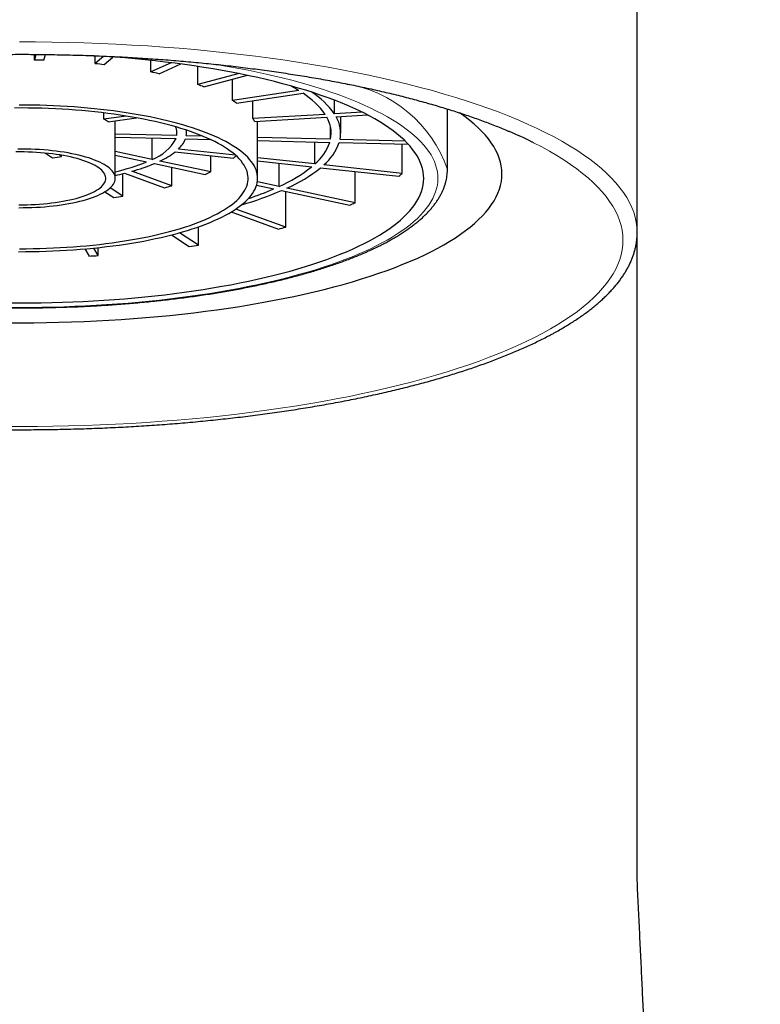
# Model space of a CAD drawing. Header units: millimetres. Extents: x 8 to 837, y 12 to 852.
# Tile 19 of 26: x 408 to 423, y 728 to 748. Entities that reach past the tile are written whole.
import ezdxf

# ---------------------------------------------------------------- set-up
doc = ezdxf.new("R2010")
doc.units = ezdxf.units.MM

msp = doc.modelspace()

# ---------------------------------------------------------------- linework, layer by layer
at = {"color": 7, "linetype": 'Continuous', "lineweight": 30}
for p, q in [((420.558, 743.896), (420.558, 749.888)), ((407.885, 747.65), (407.854, 747.531)), ((407.854, 747.531), (407.854, 747.65)), ((408.053, 747.526), (408.085, 747.648)), ((409.136, 747.455), (409.136, 747.618)), ((409.311, 747.607), (409.136, 747.455)), ((409.324, 747.434), (409.508, 747.594)), ((410.305, 747.279), (410.305, 747.523)), ((410.737, 747.473), (410.305, 747.279)), ((410.48, 747.242), (410.937, 747.448)), ((411.297, 747.014), (411.297, 747.396)), ((412.168, 747.244), (411.297, 747.014)), ((411.426, 746.967), (412.342, 747.209)), ((412.028, 746.68), (412.028, 747.126)), ((413.428, 746.886), (412.028, 746.68)), ((412.114, 746.625), (413.514, 746.831)), ((412.456, 746.299), (412.456, 746.675)), ((414.177, 746.397), (414.177, 746.685)), ((409.318, 746.282), (409.318, 746.417)), ((413.98, 746.386), (412.456, 746.299)), ((414.763, 746.431), (414.177, 746.397)), ((416.558, 745.228), (416.558, 746.499)), ((409.788, 746.351), (409.318, 746.282)), ((409.404, 746.226), (410.002, 746.314)), ((409.558, 745.037), (409.558, 746.248)), ((412.492, 746.238), (414.016, 746.325)), ((412.558, 745.037), (412.558, 746.242)), ((414.213, 746.337), (414.874, 746.374)), ((414.308, 745.988), (414.308, 746.342)), ((410.854, 745.94), (409.558, 745.972)), ((410.854, 745.94), (410.854, 746.037)), ((411.058, 745.988), (411.058, 746.052)), ((414.095, 745.861), (414.095, 746.116)), ((409.558, 745.906), (410.837, 745.875)), ((410.332, 745.436), (410.332, 745.887)), ((411.037, 745.87), (411.558, 745.857)), ((411.399, 745.927), (411.054, 745.935)), ((414.095, 745.861), (412.558, 745.898)), ((412.558, 745.833), (414.078, 745.795)), ((413.763, 745.341), (413.763, 745.803)), ((414.277, 745.791), (415.735, 745.755)), ((415.67, 745.822), (414.294, 745.856)), ((408.088, 745.569), (408.235, 745.473)), ((410.332, 745.436), (409.558, 745.601)), ((410.822, 745.598), (412.047, 745.463)), ((412.092, 745.524), (410.888, 745.656)), ((415.601, 745.139), (415.601, 745.758)), ((408.426, 745.501), (408.378, 745.532)), ((408.426, 745.501), (408.426, 745.525)), ((409.558, 745.525), (410.218, 745.385)), ((410.383, 745.35), (411.454, 745.122)), ((411.568, 745.173), (410.497, 745.401)), ((411.568, 745.173), (411.568, 745.516)), ((413.763, 745.341), (412.558, 745.473)), ((412.558, 745.407), (413.697, 745.282)), ((413.009, 744.866), (413.009, 745.358)), ((409.717, 744.664), (409.717, 745.137)), ((409.752, 745.146), (410.596, 744.84)), ((410.748, 744.88), (409.904, 745.186)), ((410.748, 744.88), (410.748, 745.272)), ((413.885, 745.262), (415.534, 745.081)), ((415.601, 745.139), (413.952, 745.32)), ((414.616, 744.525), (414.616, 745.182)), ((413.009, 744.866), (412.552, 744.964)), ((409.339, 744.756), (409.526, 744.635)), ((409.717, 744.664), (409.45, 744.837)), ((412.536, 744.892), (412.896, 744.815)), ((413.061, 744.78), (414.502, 744.474)), ((413.149, 744.01), (413.149, 744.762)), ((414.616, 744.525), (413.174, 744.831)), ((412.003, 744.33), (412.997, 743.97)), ((413.149, 744.01), (412.099, 744.391)), ((411.308, 743.631), (411.308, 744.015)), ((420.558, 730.249), (420.558, 743.896)), ((410.742, 743.846), (411.117, 743.603)), ((411.308, 743.631), (410.908, 743.89)), ((408.913, 743.55), (409.003, 743.4)), ((409.199, 743.411), (409.106, 743.568)), ((409.199, 743.411), (409.199, 743.578))]:
    msp.add_line(p, q, dxfattribs=at)
at = {"color": 8, "linetype": 'Continuous', "lineweight": 0, "flags": 128}
for points in [[(420.558, 743.922), (420.553, 744.007), (420.539, 744.112), (420.516, 744.217), (420.485, 744.322), (420.444, 744.426), (420.395, 744.531), (420.337, 744.634), (420.27, 744.737), (420.194, 744.84), (420.11, 744.942), (420.017, 745.043), (419.915, 745.143), (419.806, 745.243), (419.687, 745.341), (419.561, 745.439), (419.426, 745.536), (419.283, 745.631), (419.132, 745.725), (418.973, 745.818), (418.806, 745.91), (418.632, 746), (418.45, 746.089), (418.26, 746.176), (418.063, 746.262), (417.859, 746.346), (417.648, 746.429), (417.43, 746.51), (417.205, 746.589), (416.974, 746.666), (416.736, 746.741), (416.492, 746.814), (416.242, 746.886), (415.986, 746.955), (415.724, 747.022), (415.456, 747.087), (415.183, 747.15), (414.905, 747.21), (414.622, 747.269), (414.333, 747.325), (414.041, 747.378), (413.744, 747.429), (413.442, 747.478), (413.137, 747.525), (412.827, 747.568), (412.514, 747.61), (412.198, 747.649), (411.879, 747.685), (411.556, 747.719), (411.231, 747.75), (410.903, 747.778), (410.573, 747.804), (410.241, 747.827), (409.907, 747.847), (409.572, 747.865), (409.235, 747.88), (408.897, 747.892), (408.558, 747.901), (408.218, 747.908), (407.878, 747.912), (407.538, 747.913)], [(407.322, 742.319), (407.552, 742.318), (407.782, 742.319), (408.012, 742.322), (408.242, 742.326), (408.472, 742.333), (408.701, 742.341), (408.929, 742.351), (409.156, 742.363), (409.382, 742.377), (409.606, 742.393), (409.83, 742.41), (410.051, 742.429), (410.272, 742.45), (410.49, 742.473), (410.706, 742.498), (410.92, 742.524), (411.132, 742.552), (411.341, 742.582), (411.548, 742.614), (411.752, 742.647), (411.953, 742.681), (412.151, 742.718), (412.346, 742.756), (412.537, 742.795), (412.726, 742.836), (412.91, 742.879), (413.091, 742.923), (413.268, 742.968), (413.442, 743.015), (413.611, 743.063), (413.776, 743.113), (413.937, 743.164), (414.094, 743.216), (414.246, 743.27), (414.393, 743.325), (414.536, 743.38), (414.674, 743.437), (414.807, 743.496), (414.935, 743.555), (415.058, 743.615), (415.176, 743.676), (415.289, 743.738), (415.396, 743.801), (415.498, 743.865), (415.595, 743.93), (415.686, 743.995), (415.771, 744.061), (415.851, 744.128), (415.925, 744.195), (415.994, 744.263), (416.056, 744.332), (416.113, 744.401), (416.164, 744.47), (416.209, 744.54), (416.249, 744.61), (416.282, 744.681), (416.309, 744.751), (416.33, 744.822), (416.346, 744.893), (416.355, 744.964), (416.358, 745.035), (416.355, 745.107), (416.346, 745.178), (416.331, 745.249), (416.31, 745.32), (416.283, 745.39), (416.251, 745.461), (416.212, 745.531), (416.167, 745.601), (416.116, 745.67), (416.06, 745.739), (415.997, 745.808), (415.929, 745.876), (415.855, 745.943), (415.776, 746.01), (415.69, 746.076), (415.6, 746.142), (415.503, 746.206), (415.402, 746.27), (415.294, 746.333), (415.182, 746.395), (415.064, 746.457), (414.942, 746.517), (414.814, 746.576), (414.681, 746.634), (414.543, 746.691), (414.401, 746.747), (414.253, 746.802), (414.102, 746.856), (413.945, 746.908), (413.785, 746.959), (413.62, 747.009), (413.451, 747.057), (413.278, 747.104), (413.101, 747.149), (412.92, 747.194), (412.735, 747.236), (412.547, 747.277), (412.356, 747.317), (412.161, 747.355), (411.963, 747.391), (411.762, 747.426), (411.675, 747.441)], [(418.566, 741.774), (418.728, 741.864), (418.882, 741.955), (419.029, 742.047), (419.168, 742.141), (419.299, 742.235), (419.421, 742.331), (419.536, 742.427), (419.642, 742.524), (419.74, 742.622), (419.83, 742.721), (419.912, 742.821), (419.984, 742.921), (420.049, 743.022), (420.105, 743.123), (420.152, 743.225), (420.19, 743.327), (420.22, 743.429), (420.242, 743.532), (420.254, 743.635), (420.258, 743.737), (420.253, 743.84), (420.239, 743.943), (420.217, 744.045), (420.186, 744.148), (420.147, 744.25), (420.099, 744.351), (420.042, 744.452), (419.976, 744.553), (419.902, 744.653), (419.82, 744.753), (419.729, 744.852), (419.63, 744.95), (419.523, 745.047), (419.407, 745.143), (419.284, 745.239), (419.152, 745.333), (419.012, 745.426), (418.865, 745.518), (418.71, 745.609), (418.547, 745.699), (418.376, 745.787), (418.343, 745.804)], [(407.245, 739.808), (407.577, 739.807), (407.91, 739.808), (408.242, 739.813), (408.574, 739.819), (408.905, 739.829), (409.235, 739.841), (409.564, 739.856), (409.891, 739.874), (410.217, 739.894), (410.542, 739.917), (410.864, 739.942), (411.183, 739.97), (411.501, 740.001), (411.816, 740.034), (412.127, 740.07), (412.436, 740.108), (412.741, 740.149), (413.043, 740.192), (413.341, 740.237), (413.635, 740.285), (413.925, 740.336), (414.21, 740.388), (414.491, 740.443), (414.767, 740.5), (415.038, 740.56), (415.305, 740.621), (415.565, 740.685), (415.821, 740.751), (416.07, 740.819), (416.314, 740.889), (416.552, 740.961), (416.784, 741.034), (417.009, 741.11), (417.228, 741.187), (417.44, 741.266), (417.645, 741.347), (417.844, 741.429), (418.035, 741.513), (418.22, 741.599), (418.397, 741.686), (418.566, 741.774)]]:
    msp.add_lwpolyline(points, dxfattribs=at)
at = {"color": 7, "linetype": 'Continuous', "lineweight": 30, "flags": 128}
for points in [[(407.33, 742.412), (407.552, 742.411), (407.775, 742.412), (407.997, 742.414), (408.219, 742.419), (408.441, 742.425), (408.662, 742.433), (408.882, 742.443), (409.101, 742.454), (409.319, 742.468), (409.537, 742.483), (409.752, 742.5), (409.966, 742.518), (410.179, 742.539), (410.39, 742.561), (410.599, 742.585), (410.805, 742.61), (411.01, 742.637), (411.212, 742.666), (411.412, 742.696), (411.609, 742.728), (411.803, 742.762), (411.994, 742.797), (412.182, 742.833), (412.368, 742.872), (412.549, 742.911), (412.728, 742.952), (412.903, 742.995), (413.074, 743.039), (413.241, 743.084), (413.405, 743.131), (413.564, 743.179), (413.72, 743.228), (413.871, 743.278), (414.018, 743.33), (414.16, 743.383), (414.298, 743.437), (414.431, 743.492), (414.56, 743.548), (414.683, 743.605), (414.802, 743.663), (414.916, 743.722), (415.025, 743.782), (415.129, 743.843), (415.227, 743.905), (415.321, 743.967), (415.409, 744.03), (415.491, 744.094), (415.568, 744.159), (415.64, 744.224), (415.706, 744.29), (415.767, 744.356), (415.822, 744.422), (415.871, 744.489), (415.915, 744.557), (415.952, 744.625), (415.984, 744.693), (416.011, 744.761), (416.031, 744.829), (416.046, 744.898), (416.055, 744.967), (416.058, 745.036), (416.055, 745.104), (416.047, 745.173), (416.032, 745.242), (416.012, 745.31), (415.986, 745.378), (415.954, 745.446), (415.917, 745.514), (415.873, 745.582), (415.824, 745.649), (415.77, 745.715), (415.71, 745.782), (415.644, 745.847), (415.572, 745.912), (415.495, 745.977), (415.413, 746.041), (415.325, 746.104), (415.232, 746.167), (415.134, 746.228), (415.031, 746.289), (414.922, 746.349), (414.808, 746.408), (414.69, 746.466), (414.566, 746.524), (414.438, 746.58), (414.305, 746.635), (414.167, 746.689), (414.025, 746.742), (413.879, 746.794), (413.728, 746.844), (413.572, 746.893), (413.413, 746.941), (413.25, 746.988), (413.083, 747.033), (412.912, 747.077), (412.737, 747.12), (412.559, 747.161), (412.377, 747.201), (412.192, 747.239), (412.004, 747.276), (411.813, 747.311), (411.619, 747.345), (411.422, 747.377), (411.223, 747.407), (411.021, 747.436), (410.816, 747.463), (410.609, 747.489), (410.401, 747.513), (410.19, 747.535), (409.978, 747.555), (409.764, 747.574), (409.548, 747.591), (409.331, 747.606), (409.113, 747.62), (408.955, 747.628)], [(407.537, 743.554), (407.68, 743.555), (407.824, 743.556), (407.967, 743.559), (408.11, 743.564), (408.252, 743.57), (408.394, 743.577), (408.535, 743.585), (408.675, 743.595), (408.814, 743.606), (408.952, 743.618), (409.089, 743.632), (409.225, 743.646), (409.359, 743.662), (409.491, 743.68), (409.621, 743.698), (409.75, 743.718), (409.877, 743.739), (410.002, 743.761), (410.124, 743.784), (410.244, 743.808), (410.362, 743.833), (410.477, 743.86), (410.59, 743.887), (410.7, 743.916), (410.807, 743.946), (410.911, 743.976), (411.013, 744.008), (411.111, 744.04), (411.206, 744.073), (411.297, 744.107), (411.386, 744.142), (411.471, 744.178), (411.552, 744.215), (411.63, 744.252), (411.704, 744.29), (411.775, 744.329), (411.841, 744.368), (411.904, 744.408), (411.963, 744.448), (412.018, 744.489), (412.069, 744.531), (412.116, 744.573), (412.159, 744.615), (412.198, 744.658), (412.233, 744.701), (412.263, 744.744), (412.29, 744.788), (412.312, 744.832), (412.329, 744.876), (412.343, 744.92), (412.352, 744.964), (412.357, 745.009), (412.358, 745.053), (412.354, 745.097), (412.346, 745.142), (412.334, 745.186), (412.317, 745.23), (412.296, 745.274), (412.271, 745.318), (412.242, 745.361), (412.209, 745.404), (412.171, 745.447), (412.13, 745.489), (412.084, 745.531), (412.034, 745.573), (411.98, 745.614), (411.922, 745.655), (411.86, 745.695), (411.795, 745.734), (411.725, 745.773), (411.652, 745.811), (411.576, 745.849), (411.495, 745.886), (411.411, 745.922), (411.324, 745.957), (411.233, 745.991), (411.139, 746.025), (411.042, 746.058), (410.942, 746.089), (410.838, 746.12), (410.732, 746.15), (410.623, 746.179), (410.511, 746.207), (410.396, 746.233), (410.279, 746.259), (410.16, 746.284), (410.038, 746.307), (409.914, 746.33), (409.788, 746.351), (409.66, 746.371), (409.53, 746.39), (409.398, 746.407), (409.264, 746.424), (409.129, 746.439), (408.993, 746.453), (408.855, 746.465), (408.717, 746.477), (408.577, 746.487), (408.436, 746.496), (408.294, 746.503), (408.152, 746.509), (408.009, 746.514), (407.866, 746.518), (407.723, 746.52), (407.579, 746.521), (407.436, 746.52)], [(407.515, 743.492), (407.661, 743.493), (407.807, 743.494), (407.953, 743.497), (408.098, 743.501), (408.243, 743.507), (408.388, 743.514), (408.531, 743.522), (408.674, 743.531), (408.816, 743.542), (408.957, 743.554), (409.097, 743.567), (409.235, 743.582), (409.372, 743.598), (409.507, 743.615), (409.641, 743.633), (409.773, 743.652), (409.903, 743.673), (410.031, 743.695), (410.157, 743.717), (410.281, 743.741), (410.402, 743.767), (410.521, 743.793), (410.638, 743.82), (410.751, 743.848), (410.862, 743.878), (410.971, 743.908), (411.076, 743.939), (411.178, 743.972), (411.277, 744.005), (411.373, 744.039), (411.466, 744.074), (411.556, 744.109), (411.642, 744.146), (411.724, 744.183), (411.803, 744.221), (411.879, 744.26), (411.95, 744.299), (412.018, 744.339), (412.082, 744.38), (412.143, 744.421), (412.199, 744.462), (412.251, 744.505), (412.3, 744.547), (412.344, 744.59), (412.384, 744.634), (412.42, 744.677), (412.452, 744.721), (412.48, 744.766), (412.504, 744.81), (412.523, 744.855), (412.538, 744.9), (412.549, 744.945), (412.556, 744.99), (412.558, 745.035), (412.556, 745.08), (412.55, 745.126), (412.539, 745.171), (412.525, 745.216), (412.506, 745.26), (412.482, 745.305), (412.455, 745.349), (412.423, 745.393), (412.388, 745.437), (412.348, 745.481), (412.304, 745.524), (412.256, 745.566), (412.204, 745.608), (412.148, 745.65), (412.088, 745.691), (412.024, 745.732), (411.957, 745.772), (411.885, 745.811), (411.81, 745.85), (411.731, 745.888), (411.649, 745.926), (411.564, 745.962), (411.474, 745.998), (411.382, 746.033), (411.286, 746.067), (411.187, 746.1), (411.085, 746.132), (410.98, 746.164), (410.872, 746.194), (410.761, 746.224), (410.648, 746.252), (410.532, 746.279), (410.413, 746.306), (410.292, 746.331), (410.168, 746.355), (410.042, 746.378), (409.915, 746.4), (409.785, 746.421), (409.653, 746.44), (409.519, 746.459), (409.384, 746.476), (409.247, 746.492), (409.109, 746.506), (408.97, 746.52), (408.829, 746.532), (408.687, 746.543), (408.544, 746.552), (408.401, 746.56), (408.256, 746.567), (408.111, 746.573), (407.966, 746.577), (407.82, 746.58), (407.674, 746.582), (407.528, 746.582)], [(416.356, 743.567), (416.485, 743.639), (416.609, 743.712), (416.726, 743.786), (416.837, 743.86), (416.941, 743.936), (417.039, 744.012), (417.131, 744.089), (417.216, 744.167), (417.294, 744.245), (417.366, 744.324), (417.431, 744.404), (417.489, 744.484), (417.541, 744.565), (417.585, 744.646), (417.623, 744.727), (417.654, 744.808), (417.678, 744.89), (417.695, 744.972), (417.705, 745.054), (417.708, 745.136), (417.704, 745.218), (417.693, 745.3), (417.675, 745.382), (417.651, 745.464), (417.619, 745.546), (417.581, 745.627), (417.535, 745.708), (417.483, 745.788), (417.424, 745.868), (417.358, 745.948), (417.286, 746.027), (417.206, 746.105), (417.121, 746.183), (417.028, 746.26), (416.929, 746.336), (416.824, 746.412), (416.816, 746.417)], [(407.525, 744.481), (407.613, 744.481), (407.7, 744.483), (407.787, 744.486), (407.874, 744.49), (407.96, 744.495), (408.045, 744.502), (408.129, 744.51), (408.211, 744.519), (408.292, 744.529), (408.371, 744.541), (408.448, 744.554), (408.523, 744.568), (408.596, 744.583), (408.667, 744.599), (408.734, 744.616), (408.799, 744.635), (408.861, 744.654), (408.92, 744.674), (408.976, 744.695), (409.028, 744.716), (409.077, 744.739), (409.122, 744.762), (409.164, 744.786), (409.201, 744.81), (409.235, 744.835), (409.265, 744.861), (409.291, 744.887), (409.312, 744.913), (409.33, 744.94), (409.343, 744.966), (409.352, 744.993), (409.357, 745.02), (409.358, 745.047), (409.354, 745.075), (409.346, 745.101), (409.334, 745.128), (409.317, 745.155), (409.297, 745.181), (409.272, 745.207), (409.243, 745.233), (409.21, 745.258), (409.174, 745.283), (409.133, 745.307), (409.089, 745.33), (409.041, 745.353), (408.989, 745.375), (408.935, 745.396), (408.876, 745.416), (408.815, 745.435), (408.751, 745.454), (408.684, 745.471), (408.614, 745.488), (408.542, 745.503), (408.468, 745.517), (408.391, 745.53), (408.312, 745.542), (408.232, 745.553), (408.15, 745.563), (408.066, 745.571), (407.981, 745.578), (407.896, 745.584), (407.809, 745.588), (407.722, 745.591), (407.635, 745.593), (407.547, 745.594), (407.459, 745.593)], [(407.523, 744.419), (407.615, 744.42), (407.707, 744.421), (407.799, 744.424), (407.891, 744.428), (407.981, 744.433), (408.071, 744.44), (408.16, 744.448), (408.247, 744.457), (408.333, 744.468), (408.418, 744.479), (408.5, 744.492), (408.581, 744.506), (408.659, 744.521), (408.735, 744.538), (408.808, 744.555), (408.879, 744.573), (408.947, 744.593), (409.012, 744.613), (409.074, 744.634), (409.132, 744.656), (409.188, 744.679), (409.24, 744.703), (409.288, 744.727), (409.332, 744.752), (409.373, 744.778), (409.41, 744.804), (409.443, 744.831), (409.472, 744.858), (409.496, 744.885), (409.517, 744.913), (409.534, 744.941), (409.546, 744.969), (409.554, 744.998), (409.558, 745.026), (409.557, 745.055), (409.552, 745.083), (409.543, 745.112), (409.53, 745.14), (409.513, 745.168), (409.491, 745.196), (409.465, 745.223), (409.435, 745.25), (409.401, 745.277), (409.364, 745.303), (409.322, 745.329), (409.277, 745.353), (409.228, 745.378), (409.175, 745.401), (409.119, 745.424), (409.059, 745.446), (408.997, 745.467), (408.931, 745.487), (408.863, 745.506), (408.791, 745.524), (408.717, 745.541), (408.641, 745.557), (408.562, 745.572), (408.481, 745.586), (408.398, 745.598), (408.313, 745.61), (408.227, 745.62), (408.139, 745.629), (408.05, 745.636), (407.96, 745.643), (407.869, 745.648), (407.778, 745.652), (407.685, 745.654), (407.593, 745.655), (407.501, 745.655)], [(420.558, 743.869), (420.558, 743.902), (420.558, 743.922)], [(407.308, 741.996), (407.573, 741.995), (407.839, 741.996), (408.105, 742), (408.37, 742.005), (408.634, 742.013), (408.898, 742.022), (409.161, 742.034), (409.423, 742.048), (409.683, 742.065), (409.942, 742.083), (410.2, 742.103), (410.456, 742.126), (410.709, 742.15), (410.961, 742.177), (411.21, 742.205), (411.456, 742.236), (411.7, 742.268), (411.942, 742.303), (412.18, 742.339), (412.415, 742.377), (412.646, 742.418), (412.874, 742.46), (413.099, 742.504), (413.32, 742.549), (413.536, 742.597), (413.749, 742.646), (413.958, 742.697), (414.162, 742.75), (414.361, 742.804), (414.556, 742.86), (414.746, 742.917), (414.931, 742.976), (415.111, 743.036), (415.286, 743.098), (415.456, 743.161), (415.62, 743.226), (415.779, 743.292), (415.932, 743.359), (416.079, 743.427), (416.22, 743.497), (416.356, 743.567)]]:
    msp.add_lwpolyline(points, dxfattribs=at)
at = {"color": 7, "linetype": 'Continuous', "lineweight": 30}
for centre, radius, start, end in [((407.56, 731.492), 16.041, 88.2384, 88.9508), ((407.727, 733.74), 13.786, 83.3475, 84.1355), ((408.382, 737.811), 9.662, 77.4618, 78.5185), ((409.55, 741.99), 5.319, 69.3403, 70.8272), ((411.619, 743.979), 3.424, 58.1085, 61.4282), ((412.629, 745.435), 1.653, 35.1355, 57.6045), ((412.788, 745.422), 1.697, 35.0732, 57.4385), ((410.886, 744.826), 2.178, 55.6673, 58.3643), ((408.888, 745.525), 0.871, 53.6411, 60.3905), ((411.858, 745.901), 0.718, 28.0313, 33.6828), ((413.433, 745.988), 0.674, 349.0977, 30.0522), ((413.613, 745.988), 0.694, 349.0153, 30.1302), ((410.525, 745.988), 0.332, 351.7267, 23.9292), ((410.72, 745.988), 0.338, 350.9541, 11.2862), ((414.143, 737.329), 9.458, 63.639, 66.8124), ((410.012, 746.315), 0.936, 289.995, 331.9291), ((410.508, 746.078), 0.568, 312.0039, 338.537), ((413.081, 746.149), 1.058, 310.1796, 340.4704), ((413.249, 746.154), 1.091, 310.1195, 340.5342), ((409.787, 746.94), 1.695, 294.7561, 307.6296), ((407.687, 749.86), 4.421, 277.1243, 279.6265), ((408.62, 749.312), 4.24, 282.7821, 292.147), ((408.849, 749.047), 4.003, 285.293, 292.5426), ((411.183, 746.523), 1.367, 309.1798, 312.3623), ((408.237, 751.251), 6.291, 282.1255, 283.9413), ((409.984, 748.548), 3.728, 293.2231, 295.1334), ((411.734, 747.749), 3.152, 293.8734, 308.5123), ((411.861, 747.802), 3.248, 293.8444, 308.5413), ((413.993, 746.919), 2.399, 309.988, 312.1064), ((408.744, 752.176), 7.566, 284.1691, 285.3609), ((410.172, 751.537), 7.348, 286.1962, 293.1467), ((410.333, 750.758), 6.472, 288.3186, 293.3347), ((407.903, 756.326), 11.803, 277.9034, 278.8407), ((411.855, 750.522), 6.603, 293.6389, 294.7175), ((409.659, 756.946), 13.399, 284.4286, 285.1015), ((408.169, 764.298), 20.904, 278.1066, 278.6358), ((407.604, 769.647), 26.285, 273.0507, 273.4801)]:
    msp.add_arc(centre, radius, start, end, dxfattribs=at)
at = {"color": 8, "linetype": 'Continuous', "lineweight": 0}
msp.add_arc((413.976, 744.339), 2.73, 18.988, 81.2455, dxfattribs=at)
at = {"color": 7, "linetype": 'Continuous', "lineweight": 30}
for points, knots in [([(397.279, 746.036), (397.31, 746.049), (397.383, 746.08), (397.503, 746.129), (397.637, 746.182), (397.774, 746.234), (397.914, 746.285), (398.058, 746.336), (398.204, 746.385), (398.353, 746.435), (398.505, 746.483), (398.659, 746.531), (398.817, 746.578), (398.977, 746.624), (399.14, 746.669), (399.305, 746.713), (399.473, 746.757), (399.644, 746.799), (399.817, 746.841), (399.992, 746.882), (400.17, 746.922), (400.35, 746.961), (400.532, 746.999), (400.717, 747.036), (400.903, 747.072), (401.092, 747.107), (401.282, 747.141), (401.475, 747.174), (401.669, 747.206), (401.865, 747.237), (402.063, 747.267), (402.263, 747.295), (402.464, 747.323), (402.667, 747.35), (402.871, 747.375), (403.077, 747.4), (403.284, 747.423), (403.492, 747.446), (403.702, 747.467), (403.913, 747.487), (404.125, 747.506), (404.338, 747.524), (404.552, 747.54), (404.767, 747.556), (404.982, 747.57), (405.199, 747.584), (405.416, 747.596), (405.634, 747.607), (405.853, 747.616), (406.072, 747.625), (406.292, 747.632), (406.511, 747.638), (406.732, 747.643), (406.952, 747.647), (407.173, 747.65), (407.394, 747.651), (407.615, 747.652), (407.835, 747.651), (408.056, 747.649), (408.277, 747.645), (408.497, 747.641), (408.717, 747.635), (408.937, 747.629), (409.156, 747.621), (409.375, 747.611), (409.594, 747.601), (409.811, 747.59), (410.028, 747.577), (410.244, 747.563), (410.46, 747.548), (410.674, 747.532), (410.888, 747.515), (411.1, 747.496), (411.312, 747.477), (411.522, 747.456), (411.731, 747.434), (411.939, 747.412), (412.145, 747.388), (412.35, 747.362), (412.554, 747.336), (412.756, 747.309), (412.956, 747.281), (413.155, 747.251), (413.352, 747.221), (413.547, 747.189), (413.741, 747.157), (413.932, 747.123), (414.122, 747.089), (414.309, 747.053), (414.495, 747.017), (414.678, 746.979), (414.859, 746.941), (415.038, 746.901), (415.215, 746.861), (415.389, 746.819), (415.561, 746.777), (415.73, 746.734), (415.897, 746.69), (416.061, 746.645), (416.222, 746.6), (416.381, 746.553), (416.537, 746.506), (416.691, 746.458), (416.841, 746.409), (416.989, 746.359), (417.134, 746.309), (417.275, 746.258), (417.414, 746.206), (417.55, 746.154), (417.682, 746.101), (417.789, 746.057), (417.85, 746.031), (417.869, 746.022)], [0, 0, 0, 0, 0.00666, 0.015759, 0.024861, 0.033969, 0.04308, 0.052196, 0.061315, 0.070438, 0.079565, 0.088695, 0.097827, 0.106963, 0.116102, 0.125244, 0.134388, 0.143534, 0.152683, 0.161834, 0.170987, 0.180141, 0.189298, 0.198456, 0.207617, 0.216778, 0.225941, 0.235106, 0.244271, 0.253438, 0.262606, 0.271776, 0.280946, 0.290117, 0.299289, 0.308462, 0.317636, 0.326811, 0.335986, 0.345162, 0.354339, 0.363516, 0.372694, 0.381872, 0.39105, 0.400229, 0.409409, 0.418589, 0.427769, 0.436949, 0.44613, 0.455311, 0.464492, 0.473673, 0.482854, 0.492035, 0.501217, 0.510398, 0.519579, 0.528761, 0.537942, 0.547123, 0.556304, 0.565485, 0.574665, 0.583846, 0.593026, 0.602205, 0.611385, 0.620564, 0.629742, 0.63892, 0.648098, 0.657275, 0.666451, 0.675627, 0.684802, 0.693977, 0.70315, 0.712323, 0.721495, 0.730666, 0.739836, 0.749005, 0.758173, 0.76734, 0.776506, 0.78567, 0.794833, 0.803994, 0.813154, 0.822312, 0.831468, 0.840623, 0.849776, 0.858926, 0.868075, 0.877221, 0.886365, 0.895506, 0.904645, 0.91378, 0.922913, 0.932043, 0.941169, 0.950292, 0.959411, 0.968527, 0.977638, 0.986745, 0.995848, 1, 1, 1, 1]), ([(398.558, 745.227), (398.558, 745.215), (398.558, 745.183), (398.562, 745.129), (398.57, 745.066), (398.582, 745.003), (398.597, 744.94), (398.616, 744.878), (398.64, 744.815), (398.667, 744.753), (398.698, 744.691), (398.733, 744.629), (398.772, 744.567), (398.815, 744.506), (398.862, 744.445), (398.913, 744.384), (398.968, 744.324), (399.027, 744.264), (399.09, 744.205), (399.156, 744.147), (399.226, 744.089), (399.3, 744.032), (399.377, 743.976), (399.458, 743.92), (399.542, 743.865), (399.63, 743.811), (399.721, 743.758), (399.815, 743.706), (399.913, 743.654), (400.013, 743.603), (400.117, 743.553), (400.224, 743.504), (400.334, 743.456), (400.447, 743.409), (400.563, 743.362), (400.681, 743.316), (400.803, 743.271), (400.927, 743.227), (401.055, 743.184), (401.185, 743.142), (401.317, 743.101), (401.452, 743.06), (401.59, 743.021), (401.73, 742.982), (401.873, 742.945), (402.018, 742.908), (402.165, 742.873), (402.315, 742.838), (402.466, 742.805), (402.62, 742.772), (402.776, 742.74), (402.934, 742.71), (403.094, 742.68), (403.256, 742.652), (403.42, 742.625), (403.585, 742.598), (403.752, 742.573), (403.921, 742.549), (404.091, 742.526), (404.263, 742.504), (404.436, 742.484), (404.61, 742.464), (404.786, 742.445), (404.963, 742.428), (405.141, 742.412), (405.319, 742.397), (405.499, 742.383), (405.68, 742.37), (405.862, 742.359), (406.044, 742.348), (406.227, 742.339), (406.41, 742.331), (406.594, 742.324), (406.778, 742.319), (406.963, 742.314), (407.148, 742.311), (407.333, 742.309), (407.518, 742.308), (407.704, 742.308), (407.889, 742.31), (408.074, 742.313), (408.259, 742.317), (408.443, 742.322), (408.627, 742.328), (408.811, 742.335), (408.994, 742.344), (409.176, 742.354), (409.358, 742.365), (409.539, 742.377), (409.72, 742.391), (409.899, 742.405), (410.077, 742.421), (410.254, 742.438), (410.431, 742.456), (410.605, 742.475), (410.779, 742.495), (410.951, 742.517), (411.122, 742.539), (411.291, 742.563), (411.459, 742.587), (411.625, 742.613), (411.789, 742.64), (411.952, 742.668), (412.113, 742.697), (412.272, 742.727), (412.428, 742.758), (412.583, 742.79), (412.736, 742.824), (412.886, 742.858), (413.034, 742.893), (413.18, 742.929), (413.324, 742.966), (413.465, 743.004), (413.604, 743.043), (413.74, 743.083), (413.874, 743.124), (414.005, 743.166), (414.133, 743.208), (414.258, 743.252), (414.381, 743.296), (414.501, 743.342), (414.618, 743.388), (414.732, 743.435), (414.843, 743.483), (414.951, 743.531), (415.056, 743.581), (415.158, 743.631), (415.257, 743.682), (415.353, 743.734), (415.445, 743.787), (415.534, 743.841), (415.62, 743.895), (415.702, 743.95), (415.781, 744.006), (415.857, 744.063), (415.928, 744.121), (415.997, 744.179), (416.062, 744.238), (416.123, 744.298), (416.18, 744.359), (416.233, 744.42), (416.282, 744.482), (416.328, 744.544), (416.369, 744.607), (416.406, 744.67), (416.439, 744.733), (416.468, 744.797), (416.493, 744.86), (416.514, 744.924), (416.531, 744.988), (416.544, 745.051), (416.552, 745.115), (416.557, 745.174), (416.557, 745.211), (416.558, 745.227)], [0, 0, 0, 0, 0.003314, 0.009374, 0.015437, 0.021518, 0.027628, 0.033779, 0.039979, 0.046235, 0.052553, 0.058934, 0.065378, 0.071882, 0.078443, 0.085052, 0.091704, 0.098391, 0.105104, 0.111838, 0.118586, 0.125344, 0.132106, 0.13887, 0.145632, 0.152391, 0.159145, 0.165893, 0.172635, 0.179371, 0.1861, 0.192823, 0.19954, 0.20625, 0.212955, 0.219653, 0.226347, 0.233035, 0.239718, 0.246397, 0.253072, 0.259743, 0.266409, 0.273073, 0.279733, 0.28639, 0.293044, 0.299695, 0.306344, 0.312991, 0.319635, 0.326277, 0.332917, 0.339556, 0.346193, 0.352828, 0.359462, 0.366094, 0.372725, 0.379355, 0.385984, 0.392612, 0.399239, 0.405865, 0.412491, 0.419116, 0.425739, 0.432363, 0.438986, 0.445608, 0.45223, 0.458852, 0.465473, 0.472094, 0.478715, 0.485335, 0.491956, 0.498576, 0.505196, 0.511817, 0.518437, 0.525058, 0.531678, 0.538299, 0.54492, 0.551542, 0.558163, 0.564785, 0.571408, 0.578031, 0.584655, 0.591279, 0.597904, 0.604529, 0.611156, 0.617783, 0.624411, 0.63104, 0.637671, 0.644302, 0.650935, 0.657569, 0.664205, 0.670842, 0.677481, 0.684122, 0.690764, 0.697409, 0.704056, 0.710705, 0.717357, 0.724012, 0.730669, 0.73733, 0.743994, 0.750661, 0.757332, 0.764007, 0.770687, 0.777371, 0.78406, 0.790754, 0.797453, 0.804158, 0.810869, 0.817587, 0.824311, 0.831041, 0.837778, 0.844522, 0.851273, 0.858029, 0.864791, 0.871558, 0.878327, 0.885097, 0.891865, 0.898625, 0.905373, 0.912105, 0.918812, 0.925487, 0.932124, 0.938712, 0.945247, 0.951721, 0.958131, 0.964475, 0.970756, 0.976976, 0.983143, 0.989266, 0.995355, 1, 1, 1, 1]), ([(394.559, 743.866), (394.559, 743.854), (394.559, 743.818), (394.564, 743.757), (394.573, 743.683), (394.586, 743.61), (394.603, 743.536), (394.624, 743.462), (394.648, 743.389), (394.677, 743.316), (394.709, 743.243), (394.745, 743.17), (394.786, 743.097), (394.83, 743.024), (394.878, 742.952), (394.93, 742.88), (394.986, 742.809), (395.046, 742.737), (395.109, 742.667), (395.177, 742.596), (395.248, 742.527), (395.323, 742.457), (395.402, 742.389), (395.485, 742.321), (395.571, 742.253), (395.66, 742.186), (395.753, 742.12), (395.85, 742.055), (395.95, 741.99), (396.054, 741.926), (396.16, 741.863), (396.271, 741.8), (396.384, 741.739), (396.501, 741.678), (396.621, 741.617), (396.744, 741.558), (396.87, 741.499), (396.999, 741.441), (397.131, 741.384), (397.267, 741.327), (397.405, 741.272), (397.547, 741.217), (397.691, 741.163), (397.838, 741.11), (397.988, 741.057), (398.14, 741.006), (398.296, 740.956), (398.454, 740.906), (398.615, 740.857), (398.778, 740.809), (398.944, 740.762), (399.112, 740.716), (399.283, 740.671), (399.457, 740.627), (399.632, 740.584), (399.81, 740.542), (399.991, 740.501), (400.173, 740.46), (400.358, 740.421), (400.544, 740.383), (400.733, 740.346), (400.924, 740.31), (401.117, 740.275), (401.311, 740.24), (401.508, 740.207), (401.706, 740.176), (401.906, 740.145), (402.107, 740.115), (402.311, 740.086), (402.515, 740.059), (402.722, 740.032), (402.929, 740.007), (403.138, 739.982), (403.348, 739.959), (403.56, 739.937), (403.773, 739.916), (403.986, 739.897), (404.201, 739.878), (404.417, 739.861), (404.634, 739.845), (404.852, 739.829), (405.07, 739.816), (405.289, 739.803), (405.509, 739.791), (405.729, 739.781), (405.95, 739.772), (406.172, 739.764), (406.394, 739.757), (406.616, 739.751), (406.838, 739.747), (407.061, 739.743), (407.284, 739.741), (407.507, 739.74), (407.729, 739.741), (407.952, 739.742), (408.175, 739.745), (408.398, 739.749), (408.62, 739.754), (408.842, 739.76), (409.064, 739.768), (409.285, 739.776), (409.505, 739.786), (409.725, 739.797), (409.945, 739.809), (410.164, 739.823), (410.382, 739.837), (410.599, 739.853), (410.815, 739.87), (411.03, 739.888), (411.245, 739.907), (411.458, 739.928), (411.67, 739.949), (411.881, 739.972), (412.09, 739.995), (412.299, 740.02), (412.505, 740.046), (412.711, 740.073), (412.915, 740.101), (413.117, 740.131), (413.318, 740.161), (413.517, 740.193), (413.714, 740.225), (413.909, 740.259), (414.103, 740.293), (414.294, 740.329), (414.484, 740.366), (414.672, 740.403), (414.857, 740.442), (415.041, 740.482), (415.222, 740.523), (415.401, 740.564), (415.578, 740.607), (415.752, 740.651), (415.924, 740.695), (416.094, 740.741), (416.261, 740.787), (416.425, 740.835), (416.587, 740.883), (416.746, 740.932), (416.903, 740.982), (417.057, 741.033), (417.208, 741.085), (417.356, 741.138), (417.502, 741.191), (417.644, 741.246), (417.784, 741.301), (417.921, 741.357), (418.054, 741.414), (418.185, 741.471), (418.313, 741.53), (418.437, 741.589), (418.558, 741.649), (418.662, 741.702), (418.724, 741.735), (418.747, 741.747)], [0, 0, 0, 0, 0.002936, 0.009144, 0.015358, 0.021584, 0.02783, 0.034101, 0.040403, 0.04674, 0.053116, 0.059531, 0.065986, 0.07248, 0.079011, 0.085577, 0.092174, 0.098798, 0.105445, 0.112111, 0.118794, 0.125488, 0.132192, 0.138902, 0.145617, 0.152334, 0.159051, 0.165768, 0.172483, 0.179196, 0.185906, 0.192613, 0.199316, 0.206015, 0.212711, 0.219403, 0.226091, 0.232775, 0.239456, 0.246133, 0.252808, 0.259478, 0.266146, 0.272811, 0.279473, 0.286132, 0.292789, 0.299443, 0.306095, 0.312745, 0.319393, 0.326038, 0.332682, 0.339325, 0.345965, 0.352604, 0.359241, 0.365877, 0.372512, 0.379145, 0.385778, 0.392409, 0.399039, 0.405668, 0.412296, 0.418923, 0.425549, 0.432175, 0.438799, 0.445423, 0.452047, 0.45867, 0.465292, 0.471913, 0.478535, 0.485155, 0.491775, 0.498395, 0.505015, 0.511634, 0.518252, 0.524871, 0.531489, 0.538107, 0.544724, 0.551342, 0.557959, 0.564576, 0.571193, 0.57781, 0.584427, 0.591044, 0.59766, 0.604277, 0.610894, 0.61751, 0.624127, 0.630744, 0.637361, 0.643978, 0.650595, 0.657212, 0.66383, 0.670448, 0.677066, 0.683684, 0.690302, 0.696921, 0.70354, 0.71016, 0.71678, 0.7234, 0.730021, 0.736642, 0.743264, 0.749886, 0.756509, 0.763133, 0.769757, 0.776382, 0.783007, 0.789634, 0.796261, 0.80289, 0.809519, 0.816149, 0.82278, 0.829413, 0.836046, 0.842681, 0.849317, 0.855955, 0.862594, 0.869235, 0.875877, 0.882521, 0.889167, 0.895815, 0.902465, 0.909117, 0.915772, 0.922429, 0.929088, 0.935751, 0.942416, 0.949084, 0.955755, 0.962429, 0.969107, 0.975788, 0.982473, 0.989161, 0.995854, 1, 1, 1, 1]), ([(418.747, 741.747), (418.767, 741.758), (418.825, 741.789), (418.919, 741.842), (419.026, 741.905), (419.131, 741.968), (419.232, 742.033), (419.33, 742.098), (419.424, 742.164), (419.515, 742.23), (419.602, 742.298), (419.686, 742.366), (419.766, 742.434), (419.843, 742.503), (419.916, 742.573), (419.985, 742.644), (420.05, 742.715), (420.112, 742.786), (420.169, 742.858), (420.223, 742.931), (420.273, 743.004), (420.319, 743.077), (420.36, 743.151), (420.398, 743.225), (420.432, 743.299), (420.462, 743.373), (420.487, 743.447), (420.509, 743.521), (420.527, 743.596), (420.541, 743.67), (420.55, 743.744), (420.556, 743.809), (420.557, 743.849), (420.557, 743.865)], [0, 0, 0, 0, 0.017632, 0.051428, 0.08524, 0.119069, 0.152917, 0.18678, 0.220657, 0.254545, 0.28844, 0.322334, 0.35622, 0.390089, 0.423929, 0.457729, 0.491472, 0.525142, 0.55872, 0.592187, 0.625521, 0.658702, 0.691713, 0.724536, 0.757162, 0.789582, 0.821797, 0.853815, 0.885647, 0.917314, 0.948843, 0.980263, 1, 1, 1, 1]), ([(423.153, 686.131), (423.141, 686.31), (423.116, 686.663), (423.08, 687.188), (423.044, 687.702), (423.009, 688.206), (422.975, 688.7), (422.939, 689.211), (422.903, 689.741), (422.865, 690.288), (422.828, 690.823), (422.79, 691.379), (422.751, 691.955), (422.71, 692.551), (422.67, 693.133), (422.632, 693.703), (422.594, 694.261), (422.555, 694.843), (422.514, 695.448), (422.472, 696.076), (422.432, 696.69), (422.392, 697.292), (422.353, 697.879), (422.316, 698.451), (422.279, 699.01), (422.243, 699.561), (422.205, 700.155), (422.164, 700.793), (422.121, 701.473), (422.078, 702.142), (422.037, 702.803), (421.996, 703.454), (421.956, 704.099), (421.912, 704.816), (421.863, 705.606), (421.811, 706.468), (421.76, 707.326), (421.711, 708.16), (421.663, 708.973), (421.617, 709.766), (421.571, 710.564), (421.526, 711.367), (421.48, 712.178), (421.435, 712.999), (421.394, 713.743), (421.357, 714.41), (421.325, 714.998), (421.293, 715.595), (421.261, 716.2), (421.228, 716.816), (421.195, 717.442), (421.162, 718.081), (421.129, 718.709), (421.097, 719.327), (421.066, 719.934), (421.034, 720.555), (421.002, 721.189), (420.972, 721.79), (420.943, 722.357), (420.917, 722.888), (420.89, 723.43), (420.862, 723.983), (420.834, 724.549), (420.806, 725.127), (420.777, 725.719), (420.747, 726.325), (420.717, 726.946), (420.688, 727.536), (420.661, 728.093), (420.636, 728.616), (420.611, 729.15), (420.584, 729.695), (420.567, 730.063), (420.558, 730.249)], [0, 0, 0, 0, 0.01216, 0.024063, 0.035719, 0.047139, 0.058331, 0.069307, 0.081974, 0.094366, 0.106494, 0.118371, 0.1322, 0.145708, 0.158913, 0.171832, 0.18448, 0.196872, 0.211424, 0.225651, 0.239574, 0.253214, 0.266589, 0.279485, 0.292159, 0.304628, 0.316906, 0.332589, 0.348003, 0.363175, 0.378134, 0.392903, 0.407507, 0.421971, 0.44167, 0.461204, 0.480628, 0.499997, 0.517924, 0.535895, 0.553953, 0.572141, 0.590507, 0.609095, 0.627956, 0.641106, 0.654427, 0.667936, 0.681651, 0.695593, 0.709782, 0.72424, 0.73899, 0.752474, 0.76623, 0.780278, 0.794639, 0.809335, 0.821132, 0.833163, 0.845439, 0.857975, 0.870784, 0.883882, 0.897284, 0.911007, 0.925068, 0.939488, 0.951081, 0.962918, 0.975009, 0.987366, 1, 1, 1, 1])]:
    msp.add_open_spline(points, degree=3, knots=knots, dxfattribs=at)

doc.saveas('drawing.dxf')
